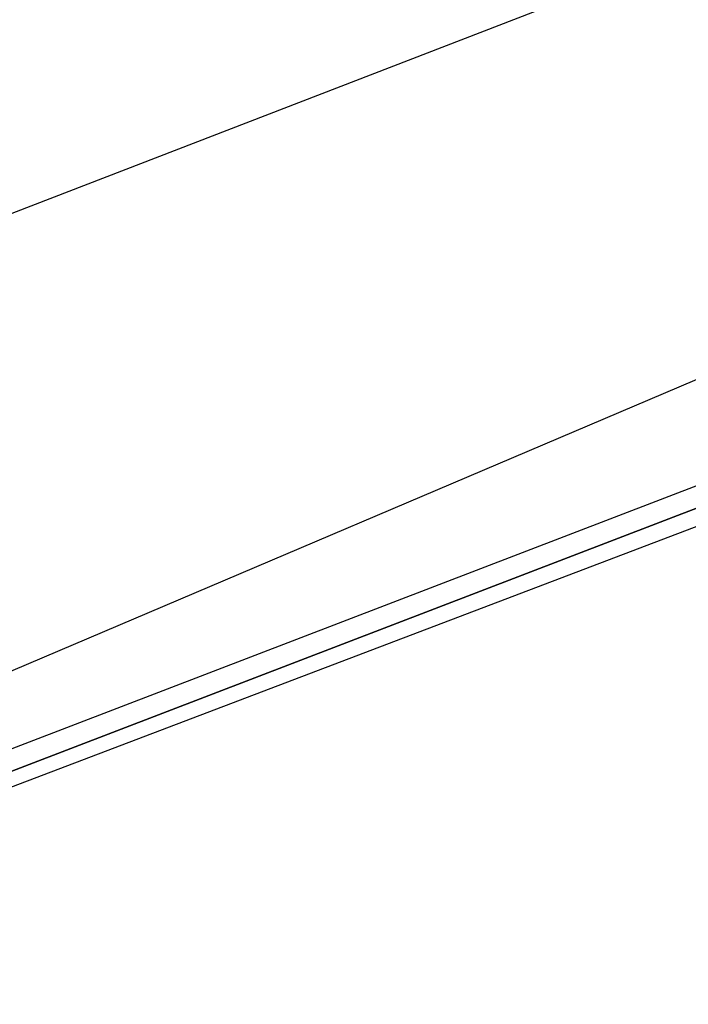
# Model space of a CAD drawing. Header units: feet. Extents: x -79 to 198, y -22 to 181.
# Tile 231 of 256: x 95.781 to 96.582, y 21.461 to 22.64. Entities that reach past the tile are written whole.
import ezdxf

# ---------------------------------------------------------------- set-up
doc = ezdxf.new("R2010")
doc.units = ezdxf.units.FT
doc.layers.add('A-LINEA', color=7, linetype='CONTINUOUS')

msp = doc.modelspace()

# ---------------------------------------------------------------- linework, layer by layer
at = {"layer": 'A-LINEA'}
for p, q in [((93.693, 20.9769), (103.4585, 25.128)), ((93.693, 20.9769), (103.4585, 25.128)), ((95.52, 22.3111), (98.9733, 23.6444)), ((95.52, 22.3111), (98.9733, 23.6444))]:
    msp.add_line(p, q, dxfattribs=at)
for points in [[(95.6267, 21.6978), (95.6267, 21.6844), (99.3067, 23.0978), (99.3067, 23.1111), (99.3067, 23.1244), (95.6267, 21.7111), (95.6133, 21.7111), (95.6267, 21.6978)], [(95.6267, 21.6978), (95.6267, 21.6844), (99.3067, 23.0978), (99.3067, 23.1111), (99.3067, 23.1244), (95.6267, 21.7111), (95.6133, 21.7111), (95.6267, 21.6978)], [(95.64, 21.6711), (99.32, 23.0711), (99.32, 23.0844), (99.32, 23.0978), (99.3067, 23.0978), (95.6267, 21.6844), (95.64, 21.6711)], [(95.64, 21.6711), (99.32, 23.0711), (99.32, 23.0844), (99.32, 23.0978), (99.3067, 23.0978), (95.6267, 21.6844), (95.64, 21.6711)]]:
    msp.add_lwpolyline(points, dxfattribs=at)

doc.saveas('drawing.dxf')
